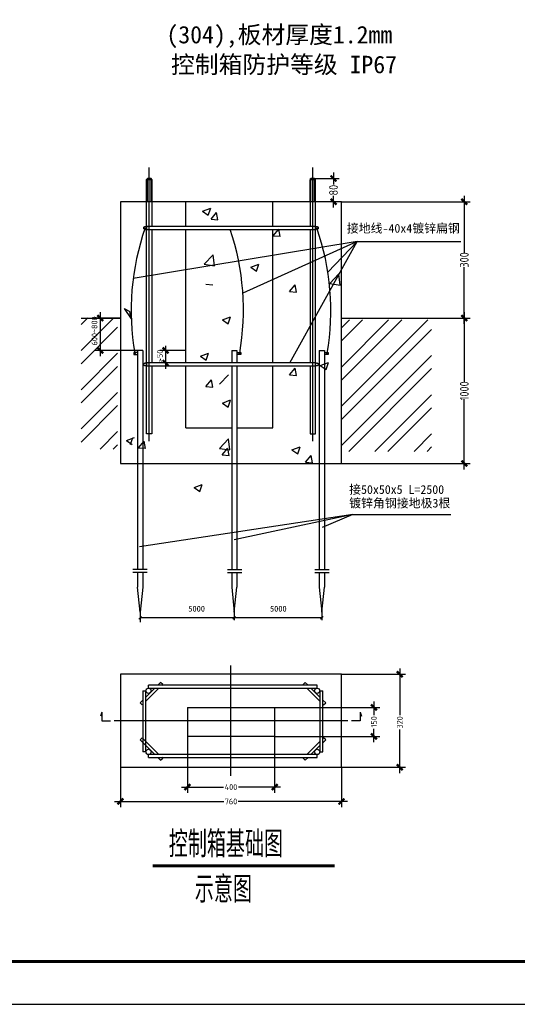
# Model space of a CAD drawing. Extents: x -345179 to -55199, y 109828 to 309166.
# Tile 15 of 30: x -198053 to -186442, y 260969 to 283944. Entities that reach past the tile are written whole.
import ezdxf
from ezdxf.enums import TextEntityAlignment as Align

# ---------------------------------------------------------------- set-up
doc = ezdxf.new("R2010")
doc.units = 0
doc.header["$LTSCALE"] = 1000
doc.header["$MEASUREMENT"] = 0
for name, pattern in [('ACAD_ISO02W100', [15, 12, -3]), ('ACAD_ISO04W100', [30.5, 24, -3, 0.5, -3]), ('CONTINOUS', [0]), ('DASHED', [0.75, 0.5, -0.25])]:
    doc.linetypes.add(name, pattern=pattern)
doc.layers.get('0').update_dxf_attribs({"color": 252})
for name, color, linetype in [('D', 1, 'Continuous'), ('DIM', 252, 'Continuous'), ('图框', 103, 'Continuous'), ('路灯', 7, 'Continuous')]:
    doc.layers.add(name, color=color, linetype=linetype)
doc.styles.add('_TEL_DIM', font='SIMPLEX.shx', dxfattribs={"width": 0.6, "height": 3.5, "bigfont": 'HZTXT.shx'})
doc.styles.get("Standard").update_dxf_attribs({"font": 'gbenor.shx', "bigfont": 'gbcbig.shx'})
doc.styles.add('图框', font='txt', dxfattribs={"width": 0.8})

# ---------------------------------------------------------------- blocks, each defined once
blk = doc.blocks.new('_ArchTick')
at = {"color": 0, "linetype": 'ByBlock', "const_width": 0.4}
blk.add_lwpolyline([(-0.5, -0.5), (0.5, 0.5)], dxfattribs=at)
blk = doc.blocks.new('ZJQY-A2')
at = {"layer": '图框'}
blk.add_line((2500, 1000), (58400, 1000), dxfattribs=at)
at = {"layer": '图框', "flags": 128}
blk.add_lwpolyline([(0, 0), (59400, 0), (59400, 42000), (0, 42000), (0, 0)], dxfattribs=at)
at = {"layer": '图框', "const_width": 70}
blk.add_lwpolyline([(58400, 41000), (2500, 41000), (2500, 1000), (58400, 1000)], close=True, dxfattribs=at)
at = {"layer": '图框', "style": '图框', "width": 0.8}
for tag, p in [('项目负责', (5500, 39800)), ('专业负责', (5500, 39000)), ('设计', (5500, 38200))]:
    blk.add_attdef(tag, text='', height=250, dxfattribs=at).set_placement(p, align=Align.MIDDLE)
for tag, p, height in [('合作单位_001', (53809, 16006), 260), ('建设单位_001', (53809, 13737), 260), ('工程名称_001', (53816, 12136), 260), ('图名_001', (54824, 3959), 250)]:
    blk.add_attdef(tag, p, '', height=height, dxfattribs=at)
blk.add_attdef('子项名称', text='', height=260, dxfattribs=at).set_placement((55822, 11529), align=Align.MIDDLE_CENTER)
at = {"layer": '图框', "style": '图框'}
for tag, p in [('审定', (54563, 10222)), ('审核', (54563, 9421)), ('项目负责', (54563, 8621)), ('专业负责', (54563, 7820)), ('校对', (54563, 7019)), ('设计', (54563, 6219)), ('制图', (54563, 5418)), ('版本号', (57401, 2827)), ('图号', (53622, 2805)), ('工程编号', (57401, 2139)), ('日期', (53626, 2120))]:
    blk.add_attdef(tag, text='', height=250, dxfattribs=at).set_placement(p, align=Align.MIDDLE_CENTER)

msp = doc.modelspace()

# ---------------------------------------------------------------- hatches: boundary and pattern name
h = msp.add_hatch()
h.set_pattern_fill('ANSI32', color=8, scale=67.878788, style=0)
h.set_pattern_definition([(45, (-230619.04, 260511.2), (-457.177, 457.177), []), (45, (-230314.26, 260511.2), (-457.177, 457.177), [])])
h.paths.add_polyline_path([(-196621, 276989), (-196621, 273924), (-195769, 273924), (-195769, 276989)])
at = {"ltscale": 0.1}
h = msp.add_hatch(dxfattribs=at)
h.set_pattern_fill('ANSI32', color=8, scale=67.878788, style=0)
h.set_pattern_definition([(45, (-223294.9, 260459.5), (-457.177, 457.177), []), (45, (-222990.1, 260459.5), (-457.177, 457.177), [])])
h.paths.add_polyline_path([(-188445, 276937), (-190536, 276937), (-190536, 273872), (-188445, 273872)])

# ---------------------------------------------------------------- linework, layer by layer
at = {"color": 7}
for p, q in [((-190731, 280375), (-190731, 280097)), ((-195071, 280239), (-195091, 280218)), ((-194989, 280239), (-195071, 280239)), ((-194969, 280218), (-194989, 280239)), ((-191276, 280218), (-191256, 280239)), ((-191256, 280239), (-191174, 280239)), ((-191174, 280239), (-191154, 280218)), ((-191174, 280239), (-190595, 280239)), ((-190731, 279696), (-190867, 279696)), ((-190731, 279560), (-190731, 279837)), ((-193787, 279477), (-193597, 279550)), ((-193787, 279477), (-193652, 279386)), ((-193652, 279384), (-193597, 279549)), ((-193588, 279289), (-193458, 279445)), ((-193426, 279274), (-193458, 279444)), ((-193588, 279289), (-193426, 279275)), ((-192136, 278904), (-192005, 279060)), ((-191973, 278888), (-192005, 279059)), ((-192136, 278904), (-191973, 278890)), ((-193752, 278240), (-193541, 278460)), ((-193752, 278240), (-193511, 278202)), ((-193511, 278201), (-193541, 278459)), ((-192661, 278169), (-192471, 278242)), ((-192526, 278076), (-192471, 278240)), ((-192661, 278169), (-192526, 278078)), ((-190815, 277790), (-190604, 278011)), ((-190574, 277752), (-190604, 278009)), ((-190815, 277790), (-190574, 277753)), ((-193706, 277770), (-193544, 277755)), ((-191759, 277599), (-191628, 277755)), ((-191759, 277599), (-191597, 277585)), ((-191597, 277583), (-191628, 277754)), ((-196172, 277116), (-196172, 276091)), ((-195615, 277203), (-195484, 277136)), ((-195615, 277203), (-195452, 276966)), ((-195452, 276966), (-195484, 277136)), ((-196621, 276981), (-195702, 276981)), ((-195702, 276981), (-196308, 276981)), ((-193322, 276938), (-193131, 277011)), ((-193322, 276938), (-193187, 276846)), ((-193187, 276845), (-193132, 277009)), ((-190543, 276981), (-188607, 276981)), ((-195301, 276227), (-196308, 276227)), ((-195391, 276181), (-195391, 276128)), ((-195301, 276181), (-195391, 276181)), ((-195179, 276227), (-195301, 276227)), ((-194178, 276227), (-194784, 276227)), ((-194648, 276330), (-194648, 275798)), ((-193107, 276227), (-192985, 276227)), ((-193107, 276227), (-193107, 275934)), ((-192985, 276227), (-192985, 275934)), ((-192985, 276181), (-192894, 276181)), ((-192894, 276181), (-192894, 276128)), ((-191066, 276227), (-190944, 276227)), ((-190944, 276181), (-190854, 276181)), ((-190854, 276181), (-190854, 276128)), ((-195391, 276128), (-195301, 276128)), ((-193838, 276090), (-193647, 276163)), ((-193838, 276090), (-193702, 275999)), ((-193703, 275998), (-193647, 276162)), ((-192894, 276128), (-192985, 276128)), ((-191040, 275873), (-190850, 275946)), ((-190854, 276128), (-190944, 276128)), ((-190905, 275780), (-190850, 275944)), ((-193777, 275934), (-194784, 275934)), ((-191759, 275659), (-191628, 275815)), ((-191597, 275643), (-191628, 275813)), ((-193706, 275383), (-193576, 275539)), ((-193544, 275368), (-193576, 275538)), ((-193392, 275437), (-193181, 275657)), ((-191759, 275659), (-191597, 275645)), ((-193706, 275383), (-193544, 275369)), ((-193322, 274997), (-193131, 275070)), ((-193187, 274905), (-193132, 275069)), ((-193322, 274997), (-193187, 274906)), ((-195564, 274121), (-195373, 274194)), ((-195564, 274121), (-195429, 274030)), ((-195468, 274029), (-195413, 274193)), ((-195277, 273957), (-195146, 274113)), ((-195115, 273942), (-195146, 274112)), ((-193392, 273942), (-193181, 274163)), ((-193151, 273904), (-193181, 274162)), ((-195277, 273957), (-195115, 273943)), ((-193392, 273942), (-193151, 273905)), ((-193330, 273787), (-193199, 273943)), ((-193167, 273771), (-193199, 273941)), ((-191701, 273904), (-191511, 273977)), ((-191701, 273904), (-191566, 273813)), ((-191566, 273811), (-191511, 273976)), ((-193330, 273787), (-193167, 273773)), ((-191382, 273617), (-191251, 273772)), ((-191220, 273601), (-191251, 273771)), ((-191382, 273617), (-191220, 273602)), ((-193982, 273028), (-193792, 273101)), ((-193982, 273028), (-193847, 272937)), ((-193847, 272936), (-193792, 273100))]:
    msp.add_line(p, q, dxfattribs=at)
at = {"color": 7, "linetype": 'DASHED'}
for p, q in [((-195091, 279696), (-195091, 280218)), ((-194969, 280218), (-195091, 280218)), ((-195071, 279696), (-195071, 280239)), ((-194989, 279696), (-194989, 280239)), ((-194969, 279696), (-194969, 280218)), ((-191276, 279696), (-191276, 280218)), ((-191276, 280218), (-191154, 280218)), ((-191256, 279696), (-191256, 280239)), ((-191174, 279696), (-191174, 280239)), ((-191154, 279696), (-191154, 280218)), ((-195030, 279051), (-195030, 279119)), ((-191215, 279051), (-191215, 279119)), ((-195030, 275866), (-195030, 275934)), ((-191215, 275866), (-191215, 275934)), ((-191040, 275873), (-190905, 275782))]:
    msp.add_line(p, q, dxfattribs=at)
at = {"color": 7, "linetype": 'ACAD_ISO02W100'}
for p, q in [((-194180, 279119), (-194180, 279696)), ((-192144, 279119), (-192144, 279696)), ((-194180, 275934), (-194180, 279051)), ((-192144, 275934), (-192144, 279051)), ((-194180, 274420), (-194180, 275866)), ((-192144, 274420), (-192144, 275866)), ((-194180, 274420), (-193107, 274420)), ((-192985, 274420), (-192144, 274420))]:
    msp.add_line(p, q, dxfattribs=at)
at = {"color": 3}
for p, q in [((-190543, 279696), (-187543, 279696)), ((-187679, 279832), (-187679, 278508)), ((-187679, 276845), (-187679, 278168)), ((-187679, 277116), (-187679, 275482)), ((-188607, 276981), (-187543, 276981)), ((-188607, 276981), (-187543, 276981)), ((-187679, 273451), (-187679, 275086)), ((-190543, 273587), (-187543, 273587)), ((-195271, 269956), (-195209, 270018)), ((-195240, 270117), (-195240, 269884)), ((-193046, 269987), (-195240, 269987)), ((-193077, 269956), (-193015, 270018)), ((-193046, 270117), (-193046, 269935)), ((-191005, 269987), (-193046, 269987)), ((-191036, 269956), (-190975, 270018)), ((-191005, 270117), (-191005, 269935)), ((-190543, 268672), (-189048, 268672)), ((-189184, 268807), (-189184, 267718)), ((-192104, 267898), (-189651, 267898)), ((-189787, 268034), (-189787, 267717)), ((-196136, 267586), (-195932, 267586)), ((-190110, 267586), (-190313, 267586)), ((-194141, 267219), (-194141, 265902)), ((-192104, 267219), (-192104, 265902)), ((-192104, 267219), (-189651, 267219)), ((-189787, 267084), (-189787, 267400)), ((-189184, 266364), (-189184, 267379)), ((-195702, 266500), (-195702, 265566)), ((-190543, 266500), (-189048, 266500)), ((-190543, 266500), (-190543, 265566)), ((-194276, 266038), (-193298, 266038)), ((-191969, 266038), (-192947, 266038)), ((-195838, 265702), (-193292, 265702)), ((-190407, 265702), (-192953, 265702))]:
    msp.add_line(p, q, dxfattribs=at)
for p, q in [((-195301, 276227), (-195301, 271114)), ((-195179, 276227), (-195179, 271114)), ((-191066, 276227), (-191066, 271114)), ((-190944, 276227), (-190944, 271114)), ((-193107, 275866), (-193107, 271114)), ((-192985, 275866), (-192985, 271114)), ((-195301, 271044), (-195301, 270702)), ((-195179, 271044), (-195179, 270702)), ((-193107, 271044), (-193107, 270702)), ((-192985, 271044), (-192985, 270702)), ((-191066, 271044), (-191066, 270702)), ((-190944, 271044), (-190944, 270702)), ((-195240, 270117), (-195301, 270702)), ((-195179, 270702), (-195240, 270117)), ((-193107, 270702), (-193046, 270117)), ((-193046, 270117), (-192985, 270702)), ((-191066, 270702), (-191005, 270117)), ((-191005, 270117), (-190944, 270702)), ((-194141, 267898), (-194141, 267219)), ((-194141, 267898), (-192104, 267898)), ((-192104, 267898), (-192104, 267219)), ((-192104, 267219), (-194141, 267219))]:
    msp.add_line(p, q)
at = {"color": 1}
for p, q in [((-195081, 271114), (-195416, 271114)), ((-193205, 271114), (-192869, 271114)), ((-191164, 271114), (-190829, 271114)), ((-195081, 271044), (-195416, 271044)), ((-193205, 271044), (-192869, 271044)), ((-191164, 271044), (-190829, 271044)), ((-195176, 268286), (-195108, 268284)), ((-191109, 266730), (-191110, 266797))]:
    msp.add_line(p, q, dxfattribs=at)
at = {"color": 10}
for p, q in [((-195047, 268345), (-195047, 268413)), ((-191110, 268348), (-191110, 268413)), ((-191049, 268284), (-190981, 268284)), ((-195108, 266858), (-195176, 266858)), ((-195047, 266730), (-195047, 266797)), ((-191049, 266858), (-190981, 266858))]:
    msp.add_line(p, q, dxfattribs=at)
at = {"color": 7}
for points in [[(-194969, 275866), (-194969, 274284), (-195091, 274284), (-195091, 280218), (-194969, 280218), (-194969, 279119)], [(-195071, 280239), (-194989, 280239)], [(-191276, 275866), (-191276, 274284), (-191154, 274284), (-191154, 280218), (-191276, 280218), (-191276, 279119)], [(-191174, 280239), (-191256, 280239)], [(-191154, 279119), (-195091, 279119)], [(-195091, 279051), (-191154, 279051)], [(-194969, 279051), (-194969, 275934)], [(-191276, 279051), (-191276, 275934)], [(-191154, 275934), (-195091, 275934)], [(-195091, 275866), (-191154, 275866)]]:
    msp.add_lwpolyline(points, dxfattribs=at)
msp.add_lwpolyline([(-195702, 273587), (-190543, 273587), (-190543, 279696), (-195702, 279696)], close=True, dxfattribs=at)
msp.add_lwpolyline([(-195702, 266500), (-190543, 266500), (-190543, 268672), (-195702, 268672)], close=True)
for points in [[(-191110, 268413), (-195047, 268413)], [(-195176, 268286), (-195176, 266858)], [(-195108, 266858), (-195108, 268284)], [(-195047, 268345), (-191110, 268345)], [(-191049, 268284), (-191049, 266858)], [(-190981, 266858), (-190981, 268286)], [(-191110, 266797), (-195047, 266797)], [(-195047, 266730), (-191109, 266730)]]:
    msp.add_lwpolyline(points)
at = {"color": 1}
for points in [[(-194736, 268413), (-194716, 268433), (-194764, 268481), (-194832, 268413)], [(-191325, 268413), (-191393, 268481), (-191441, 268433), (-191421, 268413)], [(-194900, 268345), (-195108, 268136)], [(-195108, 268040), (-194804, 268345)], [(-191354, 268345), (-191049, 268040)], [(-191049, 268136), (-191258, 268345)], [(-195176, 268069), (-195244, 268001), (-195196, 267953), (-195176, 267973)], [(-190981, 267973), (-190961, 267953), (-190913, 268001), (-190981, 268069)], [(-194804, 266797), (-195196, 267190), (-195244, 267142), (-194900, 266797)], [(-191049, 267102), (-191354, 266797)], [(-191258, 266797), (-191049, 267006)], [(-190981, 267074), (-190913, 267142), (-190961, 267190), (-190981, 267170)], [(-194832, 266730), (-194764, 266662), (-194716, 266710), (-194736, 266730)], [(-191421, 266730), (-191441, 266710), (-191393, 266662), (-191325, 266730)]]:
    msp.add_lwpolyline(points, dxfattribs=at)
at = {"color": 3}
for points in [[(-196136, 267789), (-196136, 267586)], [(-190110, 267789), (-190110, 267586)]]:
    msp.add_lwpolyline(points, dxfattribs=at)
at = {"color": 7, "linetype": 'DASHED'}
for centre in [(-195125, 279085), (-191120, 279085), (-195125, 275900), (-191120, 275900)]:
    msp.add_circle(centre, 33.9, dxfattribs=at)
at = {"color": 7}
for centre in [(-195107, 279053), (-195366, 276159), (-192920, 276159), (-190879, 276159)]:
    msp.add_circle(centre, 11.6, dxfattribs=at)
for centre in [(-195047, 268284), (-195047, 268284), (-191110, 268284), (-191110, 268284), (-195047, 266858), (-195047, 266858), (-191110, 266858), (-191110, 266858)]:
    msp.add_circle(centre, 61.1)
for centre, radius, start, end in [((-189641, 277160), 5812, 160.6589, 189.9155), ((-198756, 277169), 5923, 350.1827, 18.5224), ((-196604, 277160), 5811, 350.0839, 19.3417)]:
    msp.add_arc(centre, radius, start, end, dxfattribs=at)
at = {"layer": 'D', "color": 3, "linetype": 'ByBlock', "lineweight": -3, "ltscale": 3}
msp.add_line((-191749, 275934), (-190180, 278766), dxfattribs=at)
at = {"layer": 'DIM', "color": 3}
for p, q in [((-190180, 278766), (-195405, 277906)), ((-190180, 278766), (-192846, 277562)), ((-190180, 278766), (-190861, 278054)), ((-190180, 278766), (-187761, 278766)), ((-190276, 272395), (-195257, 271645)), ((-190276, 272395), (-193047, 271805)), ((-190276, 272395), (-190996, 272096)), ((-190276, 272395), (-187991, 272395))]:
    msp.add_line(p, q, dxfattribs=at)
at = {"layer": '路灯', "color": 7, "linetype": 'ACAD_ISO04W100'}
for p, q in [((-195030, 274111), (-195030, 280499)), ((-191215, 274111), (-191215, 280499)), ((-193123, 266300), (-193123, 268871)), ((-190400, 267586), (-195845, 267586))]:
    msp.add_line(p, q, dxfattribs=at)
at = {"layer": '路灯', "color": 3}
for p, q in [((-196136, 267789), (-196170, 267696)), ((-190110, 267789), (-190075, 267696))]:
    msp.add_line(p, q, dxfattribs=at)
at = {"layer": '路灯', "color": 3, "const_width": 64.1}
msp.add_lwpolyline([(-194950, 264200), (-190706, 264200)], dxfattribs=at)

# ---------------------------------------------------------------- block references
msp.add_blockref('ZJQY-A2', (-230670, 260969))
at = {"color": 7, "yscale": 135.7575757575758}
for p, xscale, zscale, rotation in [((-190731, 280239), 135.7575645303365, 135.7575767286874, 89.99992766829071), ((-190731, 279696), 135.7575645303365, 135.7575767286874, 269.9999276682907), ((-196172, 276981), 135.7575728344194, 135.7575796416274, 89.99999854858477), ((-196172, 276227), 135.7575728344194, 135.7575796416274, 269.9999985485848), ((-194648, 276227), 135.7575728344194, 135.7575796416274, 89.99999854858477), ((-194648, 275934), 135.7575728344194, 135.7575796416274, 269.9999985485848)]:
    msp.add_blockref('_ArchTick', p, dxfattribs=dict(at, xscale=xscale, zscale=zscale, rotation=rotation))
at = {"color": 3, "yscale": 135.7575757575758}
for p, xscale, zscale, rotation in [((-187679, 279696), 135.7575645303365, 135.7575767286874, 89.99992766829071), ((-187679, 276981), 135.7575645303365, 135.7575767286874, 269.9999276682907), ((-187679, 276981), 135.7575645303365, 135.7575767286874, 89.99992766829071), ((-187679, 273587), 135.7575645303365, 135.7575767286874, 269.9999276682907), ((-189184, 268672), 135.7575645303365, 135.7575767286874, 89.99992766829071), ((-189787, 267898), 135.7575645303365, 135.7575767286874, 89.99992766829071), ((-189787, 267219), 135.7575645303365, 135.7575767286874, 269.9999276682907), ((-189184, 266500), 135.7575645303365, 135.7575767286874, 269.9999276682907), ((-194141, 266038), 135.757576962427, 135.7575736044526, 180.0012351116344), ((-192104, 266038), 135.757576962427, 135.7575736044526, 0.001235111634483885), ((-195702, 265702), 135.757576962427, 135.7575736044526, 180.0012351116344), ((-190543, 265702), 135.757576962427, 135.7575736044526, 0.001235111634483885)]:
    msp.add_blockref('_ArchTick', p, dxfattribs=dict(at, xscale=xscale, zscale=zscale, rotation=rotation))

# ---------------------------------------------------------------- texts
at = {"color": 7}
for s, p in [('600~800', (-196240, 276343)), ('>50', (-194716, 275955))]:
    msp.add_text(s, height=135.8, rotation=90, dxfattribs=at).set_placement(p)
at = {"color": 7, "insert": (-190731, 279967), "char_height": 203.6, "attachment_point": 5, "rotation": 89.9999}
msp.add_mtext('\\A1;80', dxfattribs=at)
at = {"color": 3, "attachment_point": 5}
for s, insert, char_height, rotation in [('\\A1;300', (-187679, 278338), 203.6, 89.9999), ('\\A1;1000', (-187679, 275284), 203.6, 89.9999), ('{\\fSimSun|b0|i0|c134|p2;5000}', (-193924, 270199), 135.76, 0.0012), ('{\\fSimSun|b0|i0|c134|p2;5000}', (-192018, 270199), 135.76, 0.0012), ('\\A1;150', (-189787, 267559), 135.8, 89.9999), ('\\A1;320', (-189184, 267548), 135.8, 89.9999), ('\\A1;400', (-193123, 266038), 135.8, 0.0012), ('\\A1;760', (-193123, 265702), 135.8, 0.0012)]:
    msp.add_mtext(s, dxfattribs=dict(at, insert=insert, char_height=char_height, rotation=rotation))
at = {"color": 2, "char_height": 543.03, "width": 28733.19, "attachment_point": 1, "style": '_TEL_DIM'}
for s, insert in [('{\\fSimSun|b0|i0|c134|p2;控制箱基础图}', (-194574, 264999)), ('{\\fSimSun|b0|i0|c134|p2;示意图}', (-193967, 263943))]:
    msp.add_mtext(s, dxfattribs=dict(at, insert=insert))
at = {"layer": '路灯', "color": 2, "ltscale": 10, "char_height": 407.27, "width": 11233.56, "attachment_point": 1}
for s, insert in [('{\\fSimSun|b0|i0|c134|p2;(304),板材厚度1.2mm}', (-194629, 283799)), ('{\\fSimSun|b0|i0|c134|p2;控制箱防护等级 IP67}', (-194522, 283102))]:
    msp.add_mtext(s, dxfattribs=dict(at, insert=insert))
at = {"layer": '路灯', "color": 2, "linetype": 'CONTINOUS', "char_height": 203.64, "attachment_point": 1}
for s, insert in [('{\\fSimSun|b0|i0|c134|p2;接地线-40x4镀锌扁钢 }', (-190420, 279178)), ('{\\fSimSun|b0|i0|c134|p2;接50x50x5 L=2500}', (-190366, 273083)), ('{\\fSimSun|b0|i0|c134|p2;镀锌角钢接地极3根}', (-190366, 272765))]:
    msp.add_mtext(s, dxfattribs=dict(at, insert=insert))

doc.saveas('drawing.dxf')
